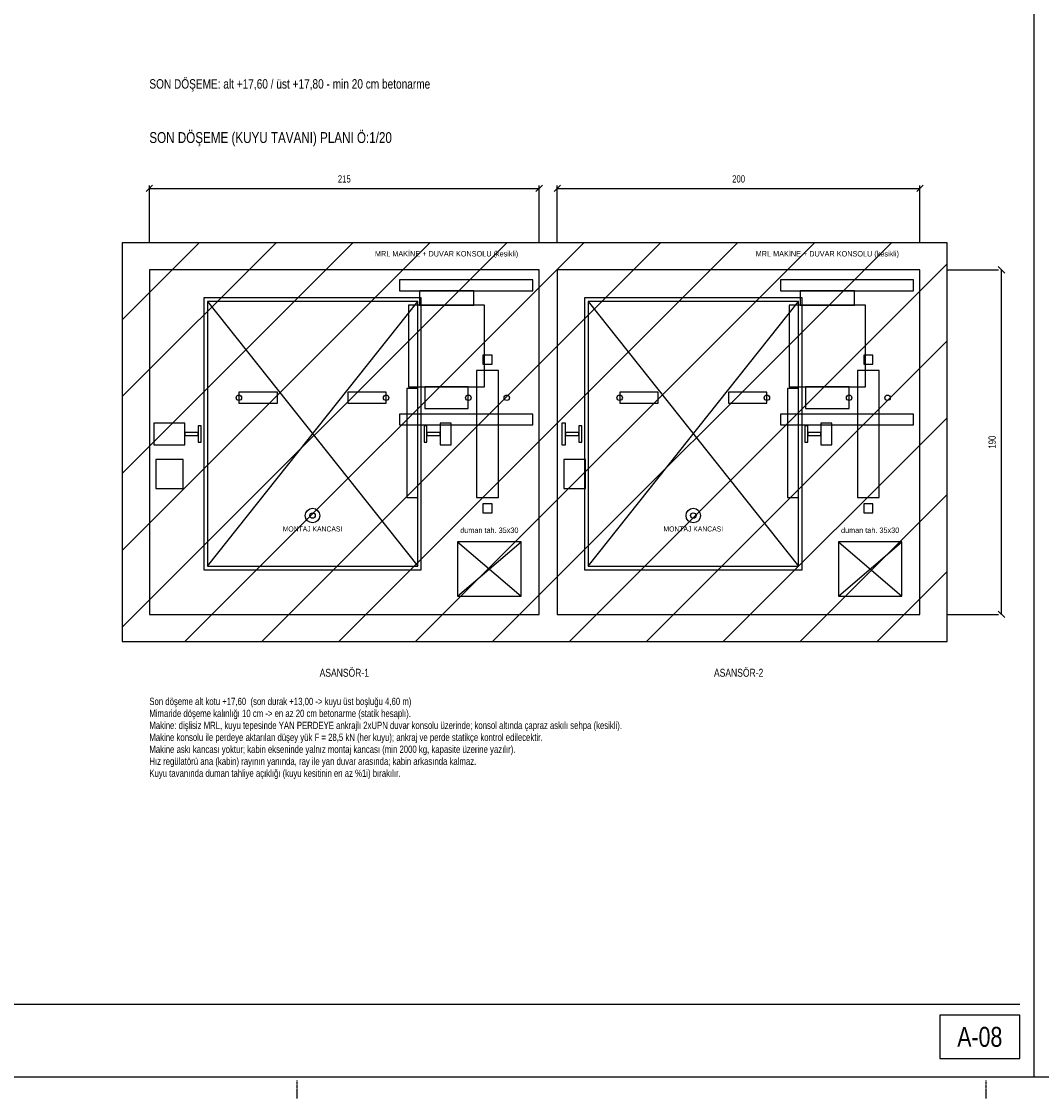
# Model space of a CAD drawing. Header units: centimetres. Extents: x 0 to 13234, y -30 to 2970.
# Tile 14 of 29: x 7320 to 8726, y -30 to 1455. Entities that reach past the tile are written whole.
import ezdxf
from ezdxf.enums import TextEntityAlignment as Align

# ---------------------------------------------------------------- set-up
doc = ezdxf.new("R2010")
doc.units = ezdxf.units.CM
doc.linetypes.add('CENTER', pattern=[5.08, 3.175, -0.635, 0.635, -0.635])
doc.linetypes.add('DASHED', pattern=[1.524, 1.27, -0.254])
for name, color, linetype in [('ASN-ANTET', 4, 'Continuous'), ('ASN-BASLIK', 5, 'Continuous'), ('ASN-CERCEVE', 7, 'Continuous'), ('ASN-DUVAR', 7, 'Continuous'), ('ASN-EKSEN', 8, 'CENTER'), ('ASN-HALAT', 6, 'Continuous'), ('ASN-KA', 30, 'Continuous'), ('ASN-KABIN', 5, 'Continuous'), ('ASN-MOTOR', 6, 'Continuous'), ('ASN-MOTOR-GIZLI', 6, 'DASHED'), ('ASN-OLCU', 3, 'Continuous'), ('ASN-RAY', 1, 'Continuous'), ('ASN-SIVA', 8, 'Continuous'), ('ASN-TARAMA', 8, 'Continuous'), ('ASN-UYARI', 1, 'Continuous'), ('ASN-YAZI', 4, 'Continuous')]:
    doc.layers.add(name, color=color, linetype=linetype)

msp = doc.modelspace()

# ---------------------------------------------------------------- linework, layer by layer
at = {"layer": 'ASN-ANTET'}
msp.add_line((5943.6, 100), (8696.1, 100), dxfattribs=at)
msp.add_lwpolyline([(8586.1, 25), (8696.1, 25), (8696.1, 85), (8586.1, 85)], close=True, dxfattribs=at)
at = {"layer": 'ASN-CERCEVE'}
msp.add_line((8716.1, 0), (8716.1, 2970), dxfattribs=at)
for points in [[(0, 0), (13233.7, 0), (13233.7, 2970), (0, 2970)], [(100, 0), (13208.7, 0), (13208.7, 2970), (100, 2970)]]:
    msp.add_lwpolyline(points, close=True, dxfattribs=at)
at = {"layer": 'ASN-DUVAR'}
msp.add_lwpolyline([(7458.6, 600), (8596.1, 600), (8596.1, 1150), (7458.6, 1150)], close=True, dxfattribs=at)
at = {"layer": 'ASN-EKSEN'}
for p, q in [((7700, -30), (7700, -5)), ((8650, -30), (8650, -5))]:
    msp.add_line(p, q, dxfattribs=at)
at = {"layer": 'ASN-HALAT'}
for centre in [(7619.6, 936.2), (7822.6, 936.2), (7935.9, 936.2), (7988.9, 936.2), (8144.6, 936.2), (8347.6, 936.2), (8460.9, 936.2), (8513.9, 936.2)]:
    msp.add_circle(centre, 3.75, dxfattribs=at)
at = {"layer": 'ASN-KA'}
for points in [[(7947.4, 798.8), (7977.4, 798.8), (7977.4, 973.8), (7947.4, 973.8)], [(8472.4, 798.8), (8502.4, 798.8), (8502.4, 973.8), (8472.4, 973.8)]]:
    msp.add_lwpolyline(points, close=True, dxfattribs=at)
at = {"layer": 'ASN-KABIN'}
for p, q in [((7576.1, 703.8), (7866.1, 1068.8)), ((7576.1, 1068.8), (7866.1, 703.8)), ((8101.1, 703.8), (8391.1, 1068.8)), ((8101.1, 1068.8), (8391.1, 703.8))]:
    msp.add_line(p, q, dxfattribs=at)
for points in [[(7571.1, 698.8), (7871.1, 698.8), (7871.1, 1073.8), (7571.1, 1073.8)], [(8096.1, 698.8), (8396.1, 698.8), (8396.1, 1073.8), (8096.1, 1073.8)], [(7576.1, 703.8), (7866.1, 703.8), (7866.1, 1068.8), (7576.1, 1068.8)], [(8101.1, 703.8), (8391.1, 703.8), (8391.1, 1068.8), (8101.1, 1068.8)], [(7851.1, 798.8), (7866.1, 798.8), (7866.1, 948.8), (7851.1, 948.8)], [(8376.1, 798.8), (8391.1, 798.8), (8391.1, 948.8), (8376.1, 948.8)]]:
    msp.add_lwpolyline(points, close=True, dxfattribs=at)
at = {"layer": 'ASN-MOTOR'}
for p, q in [((7921.1, 662.5), (8008.6, 737.5)), ((7921.1, 737.5), (8008.6, 662.5)), ((8446.1, 662.5), (8533.6, 737.5)), ((8446.1, 737.5), (8533.6, 662.5))]:
    msp.add_line(p, q, dxfattribs=at)
for points in [[(7921.1, 662.5), (8008.6, 662.5), (8008.6, 737.5), (7921.1, 737.5)], [(8446.1, 662.5), (8533.6, 662.5), (8533.6, 737.5), (8446.1, 737.5)]]:
    msp.add_lwpolyline(points, close=True, dxfattribs=at)
for centre, radius in [((7721.1, 773.8), 10), ((7721.1, 773.8), 3.75), ((8246.1, 773.8), 10), ((8246.1, 773.8), 3.75)]:
    msp.add_circle(centre, radius, dxfattribs=at)
at = {"layer": 'ASN-MOTOR-GIZLI'}
for points in [[(7841.1, 1083.8), (8024.9, 1083.8), (8024.9, 1098.8), (7841.1, 1098.8)], [(8366.1, 1083.8), (8549.9, 1083.8), (8549.9, 1098.8), (8366.1, 1098.8)], [(7868.4, 1063.8), (7943.4, 1063.8), (7943.4, 1083.8), (7868.4, 1083.8)], [(8393.4, 1063.8), (8468.4, 1063.8), (8468.4, 1083.8), (8393.4, 1083.8)], [(7853.4, 951.2), (7958.4, 951.2), (7958.4, 1063.8), (7853.4, 1063.8)], [(8378.4, 951.2), (8483.4, 951.2), (8483.4, 1063.8), (8378.4, 1063.8)], [(7875.9, 921.2), (7935.9, 921.2), (7935.9, 951.2), (7875.9, 951.2)], [(8400.9, 921.2), (8460.9, 921.2), (8460.9, 951.2), (8400.9, 951.2)], [(7619.6, 928.8), (7672.6, 928.8), (7672.6, 943.8), (7619.6, 943.8)], [(7769.6, 928.8), (7822.6, 928.8), (7822.6, 943.8), (7769.6, 943.8)], [(8144.6, 928.8), (8197.6, 928.8), (8197.6, 943.8), (8144.6, 943.8)], [(8294.6, 928.8), (8347.6, 928.8), (8347.6, 943.8), (8294.6, 943.8)], [(7841.1, 898.8), (8024.9, 898.8), (8024.9, 913.8), (7841.1, 913.8)], [(8366.1, 898.8), (8549.9, 898.8), (8549.9, 913.8), (8366.1, 913.8)], [(7504.9, 811.2), (7542.6, 811.2), (7542.6, 851.2), (7504.9, 851.2)], [(8067.4, 811.2), (8097.4, 811.2), (8097.4, 851.2), (8067.4, 851.2)]]:
    msp.add_lwpolyline(points, close=True, dxfattribs=at)
at = {"layer": 'ASN-OLCU'}
for p, q in [((7491.6, 1220.5), (7500.6, 1229.5)), ((7496.1, 1150), (7496.1, 1229)), ((7496.1, 1225), (8033.6, 1225)), ((8029.1, 1220.5), (8038.1, 1229.5)), ((8033.6, 1150), (8033.6, 1229)), ((8054.1, 1220.5), (8063.1, 1229.5)), ((8058.6, 1150), (8058.6, 1229)), ((8058.6, 1225), (8558.6, 1225)), ((8554.1, 1220.5), (8563.1, 1229.5)), ((8558.6, 1150), (8558.6, 1229)), ((8675.6, 1108), (8666.6, 1117)), ((8596.1, 1112.5), (8667.1, 1112.5)), ((8671.1, 637.5), (8671.1, 1112.5)), ((8675.6, 633), (8666.6, 642)), ((8596.1, 637.5), (8667.1, 637.5))]:
    msp.add_line(p, q, dxfattribs=at)
at = {"layer": 'ASN-RAY'}
for points in [[(7956.1, 982.5), (7968.6, 982.5), (7968.6, 995), (7956.1, 995)], [(8481.1, 982.5), (8493.6, 982.5), (8493.6, 995), (8481.1, 995)], [(7502.4, 871.2), (7545.1, 871.2), (7545.1, 901.2), (7502.4, 901.2)], [(7563.4, 875.1), (7567.4, 875.1), (7567.4, 897.4), (7563.4, 897.4)], [(7874.9, 875.1), (7878.9, 875.1), (7878.9, 897.4), (7874.9, 897.4)], [(7897.1, 871.2), (7912.1, 871.2), (7912.1, 901.2), (7897.1, 901.2)], [(8064.9, 871.2), (8070.1, 871.2), (8070.1, 901.2), (8064.9, 901.2)], [(8088.4, 875.1), (8092.4, 875.1), (8092.4, 897.4), (8088.4, 897.4)], [(8399.9, 875.1), (8403.9, 875.1), (8403.9, 897.4), (8399.9, 897.4)], [(8422.1, 871.2), (8437.1, 871.2), (8437.1, 901.2), (8422.1, 901.2)], [(7545.1, 884.2), (7563.4, 884.2), (7563.4, 888.2), (7545.1, 888.2)], [(7878.9, 884.2), (7897.1, 884.2), (7897.1, 888.2), (7878.9, 888.2)], [(8070.1, 884.2), (8088.4, 884.2), (8088.4, 888.2), (8070.1, 888.2)], [(8403.9, 884.2), (8422.1, 884.2), (8422.1, 888.2), (8403.9, 888.2)], [(7956.1, 777.5), (7968.6, 777.5), (7968.6, 790), (7956.1, 790)], [(8481.1, 777.5), (8493.6, 777.5), (8493.6, 790), (8481.1, 790)]]:
    msp.add_lwpolyline(points, close=True, dxfattribs=at)
at = {"layer": 'ASN-SIVA'}
for points in [[(7496.1, 637.5), (8033.6, 637.5), (8033.6, 1112.5), (7496.1, 1112.5)], [(8058.6, 637.5), (8558.6, 637.5), (8558.6, 1112.5), (8058.6, 1112.5)]]:
    msp.add_lwpolyline(points, close=True, dxfattribs=at)
at = {"layer": 'ASN-TARAMA'}
for p, q in [((7458.6, 1043.9), (7564.7, 1150)), ((7458.6, 937.9), (7670.8, 1150)), ((7458.6, 831.8), (7776.8, 1150)), ((7458.6, 725.7), (7882.9, 1150)), ((7458.6, 619.7), (7989, 1150)), ((7545, 600), (8095, 1150)), ((7651.1, 600), (8201.1, 1150)), ((7757.2, 600), (8307.2, 1150)), ((7863.2, 600), (8413.2, 1150)), ((7969.3, 600), (8519.3, 1150)), ((8075.4, 600), (8596.1, 1120.8)), ((8181.4, 600), (8596.1, 1014.7)), ((8287.5, 600), (8596.1, 908.7)), ((8393.5, 600), (8596.1, 802.6)), ((8499.6, 600), (8596.1, 696.5))]:
    msp.add_line(p, q, dxfattribs=at)

# ---------------------------------------------------------------- texts
at = {"layer": 'ASN-ANTET', "width": 0.8}
msp.add_text('A-08', height=27.5, dxfattribs=at).set_placement((8641.1, 55), align=Align.MIDDLE_CENTER)
at = {"layer": 'ASN-BASLIK', "width": 0.8}
msp.add_text('SON DÖŞEME (KUYU TAVANI) PLANI Ö:1/20', height=15, dxfattribs=at).set_placement((7496.1, 1287.5))
for s, p in [('ASANSÖR-1', (7764.9, 562.5)), ('ASANSÖR-2', (8308.6, 562.5))]:
    msp.add_text(s, height=11, dxfattribs=at).set_placement(p, align=Align.TOP_CENTER)
at = {"layer": 'ASN-MOTOR', "width": 0.8}
for s, p in [('MRL MAKİNE + DUVAR KONSOLU (kesikli)', (7905.9, 1128.8)), ('MRL MAKİNE + DUVAR KONSOLU (kesikli)', (8430.9, 1128.8)), ('duman tah. 35x30', (7964.9, 747.5)), ('duman tah. 35x30', (8489.9, 747.5))]:
    msp.add_text(s, height=7.5, dxfattribs=at).set_placement(p, align=Align.BOTTOM_CENTER)
for p in [(7721.1, 758.8), (8246.1, 758.8)]:
    msp.add_text('MONTAJ KANCASI', height=7, dxfattribs=at).set_placement(p, align=Align.TOP_CENTER)
at = {"layer": 'ASN-OLCU', "width": 0.8}
for s, p in [('215', (7764.9, 1230)), ('200', (8308.6, 1230))]:
    msp.add_text(s, height=10, dxfattribs=at).set_placement(p, align=Align.BOTTOM_CENTER)
msp.add_text('190', height=10, rotation=90, dxfattribs=at).set_placement((8666.1, 875), align=Align.BOTTOM_CENTER)
at = {"layer": 'ASN-UYARI', "width": 0.8}
msp.add_text('SON DÖŞEME: alt +17,60 / üst +17,80 - min 20 cm betonarme', height=13, dxfattribs=at).set_placement((7496.1, 1362.5))
at = {"layer": 'ASN-YAZI', "width": 0.8}
for s, p in [('Son döşeme alt kotu +17,60  (son durak +13,00 -> kuyu üst boşluğu 4,60 m)', (7496.1, 512.5)), ('Mimaride döşeme kalınlığı 10 cm -> en az 20 cm betonarme (statik hesaplı).', (7496.1, 496)), ('Makine: dişlisiz MRL, kuyu tepesinde YAN PERDEYE ankrajlı 2xUPN duvar konsolu üzerinde; konsol altında çapraz askılı sehpa (kesikli).', (7496.1, 479.5)), ('Makine konsolu ile perdeye aktarılan düşey yük F = 28,5 kN (her kuyu); ankraj ve perde statikçe kontrol edilecektir.', (7496.1, 463)), ('Makine askı kancası yoktur; kabin ekseninde yalnız montaj kancası (min 2000 kg, kapasite üzerine yazılır).', (7496.1, 446.5)), ('Hız regülatörü ana (kabin) rayının yanında, ray ile yan duvar arasında; kabin arkasında kalmaz.', (7496.1, 430)), ('Kuyu tavanında duman tahliye açıklığı (kuyu kesitinin en az %1i) bırakılır.', (7496.1, 413.5))]:
    msp.add_text(s, height=10, dxfattribs=at).set_placement(p)

doc.saveas('drawing.dxf')
